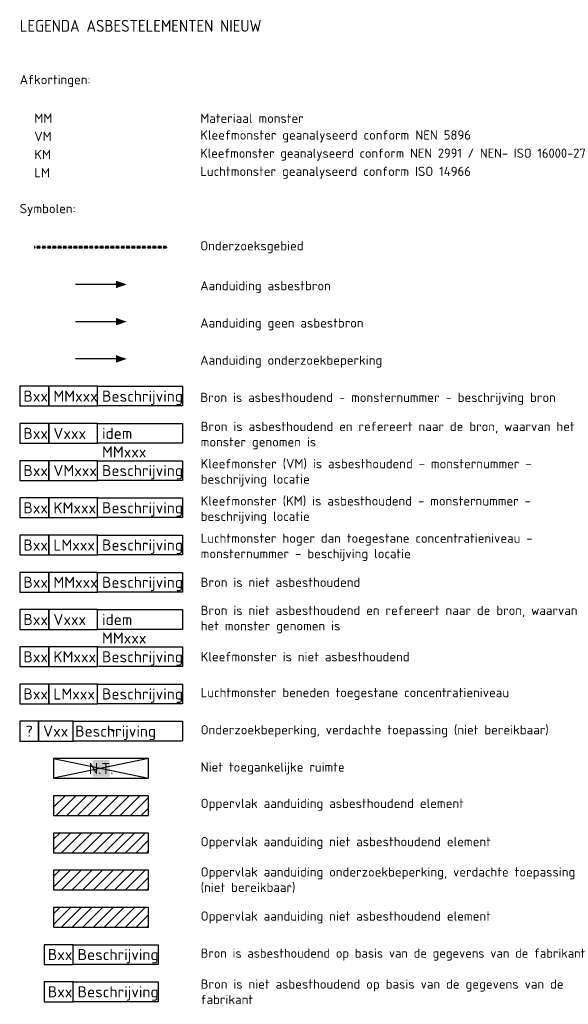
# Model space of a CAD drawing. Header units: millimetres. Extents: x 0 to 104973, y -355 to 67568.
# Tile 5 of 6: x 93412 to 104973, y -355 to 20410. Entities that reach past the tile are written whole.
import ezdxf

# ---------------------------------------------------------------- set-up
doc = ezdxf.new("R2010")
doc.units = ezdxf.units.MM
doc.linetypes.add('DASHED', pattern=[0.75, 0.5, -0.25])
doc.layers.add('Asb-legenda', color=7, linetype='Continuous')
doc.layers.add('Asb-symbool', color=7, linetype='Continuous')
doc.styles.add('GBB_ISOP', font='isocp.shx')
pattern_1 = [(45, (51685.31, 13891.84), (-112.2532, 112.2532), [])]

msp = doc.modelspace()

# ---------------------------------------------------------------- hatches: boundary and pattern name
at = {"layer": 'Asb-symbool'}
h = msp.add_hatch(dxfattribs=at)
h.set_pattern_fill('ANSI31', color=10, scale=50, style=0)
h.set_pattern_definition(pattern_1)
h.paths.add_polyline_path([(94127, 4042), (94127, 3626), (96127, 3626), (96127, 4042)])
h = msp.add_hatch(dxfattribs=at)
h.set_pattern_fill('ANSI31', color=90, scale=50, style=0)
h.set_pattern_definition(pattern_1)
h.paths.add_polyline_path([(94127, 3257), (94127, 2841), (96127, 2841), (96127, 3257)])
h = msp.add_hatch(dxfattribs=at)
h.set_pattern_fill('ANSI31', color=130, scale=50, style=0)
h.set_pattern_definition([(45, (51685.31, 13106.67), (-112.2532, 112.2532), [])])
h.paths.add_polyline_path([(94127, 2472), (94127, 2056), (96127, 2056), (96127, 2472)])
h = msp.add_hatch(dxfattribs=at)
h.set_pattern_fill('ANSI31', scale=50, style=0)
h.set_pattern_definition([(45, (51685.31, 12321.51), (-112.2532, 112.2532), [])])
h.paths.add_polyline_path([(94127, 1687), (94127, 1271), (96127, 1271), (96127, 1687)])

# ---------------------------------------------------------------- linework, layer by layer
at = {"color": 4, "linetype": 'DASHED', "lineweight": 60, "ltscale": 10, "true_color": 0x02e0ff}
msp.add_lwpolyline([(93719, 15612), (96536, 15612)], dxfattribs=at)
at = {"color": 10, "lineweight": 30}
msp.add_lwpolyline([(95443, 14827), (94586, 14827)], dxfattribs=at)
at = {"color": 90, "lineweight": 30}
msp.add_lwpolyline([(95443, 14041), (94586, 14041)], dxfattribs=at)
at = {"color": 130, "lineweight": 30}
msp.add_lwpolyline([(95443, 13256), (94586, 13256)], dxfattribs=at)
at = {"color": 10}
for points in [[(94025, 12679), (93412, 12679), (93412, 12263), (94025, 12263)], [(95053, 12679), (94025, 12679), (94025, 12263), (95053, 12263)], [(95053, 12679), (96842, 12679), (96842, 12263), (95053, 12263)], [(94025, 11894), (93412, 11894), (93412, 11478), (94025, 11478)], [(95053, 11894), (94025, 11894), (94025, 11478), (95053, 11478)], [(95053, 11894), (96842, 11894), (96842, 11478), (95053, 11478)], [(94025, 11109), (93412, 11109), (93412, 10693), (94025, 10693)], [(95053, 11109), (94025, 11109), (94025, 10693), (95053, 10693)], [(95053, 11109), (96842, 11109), (96842, 10693), (95053, 10693)], [(94025, 10324), (93412, 10324), (93412, 9908), (94025, 9908)], [(95053, 10324), (94025, 10324), (94025, 9908), (95053, 9908)], [(95053, 10324), (96842, 10324), (96842, 9908), (95053, 9908)], [(94025, 9538), (93412, 9538), (93412, 9122), (94025, 9122)], [(95053, 9538), (94025, 9538), (94025, 9122), (95053, 9122)], [(95053, 9538), (96842, 9538), (96842, 9122), (95053, 9122)]]:
    msp.add_lwpolyline(points, close=True, dxfattribs=at)
at = {"color": 90}
for points in [[(94025, 8753), (93412, 8753), (93412, 8337), (94025, 8337)], [(95053, 8753), (94025, 8753), (94025, 8337), (95053, 8337)], [(95053, 8753), (96842, 8753), (96842, 8337), (95053, 8337)], [(94025, 7968), (93412, 7968), (93412, 7552), (94025, 7552)], [(95053, 7968), (94025, 7968), (94025, 7552), (95053, 7552)], [(95053, 7968), (96842, 7968), (96842, 7552), (95053, 7552)], [(94025, 7183), (93412, 7183), (93412, 6767), (94025, 6767)], [(95053, 7183), (94025, 7183), (94025, 6767), (95053, 6767)], [(95053, 7183), (96842, 7183), (96842, 6767), (95053, 6767)], [(94025, 6398), (93412, 6398), (93412, 5982), (94025, 5982)], [(95053, 6398), (94025, 6398), (94025, 5982), (95053, 5982)], [(95053, 6398), (96842, 6398), (96842, 5982), (95053, 5982)], [(94539, 902), (93926, 902), (93926, 486), (94539, 486)], [(94539, 902), (96328, 902), (96328, 486), (94539, 486)], [(94539, 116), (93926, 116), (93926, -300), (94539, -300)], [(94539, 116), (96328, 116), (96328, -300), (94539, -300)]]:
    msp.add_lwpolyline(points, close=True, dxfattribs=at)
at = {"color": 130}
for points in [[(93810, 5613), (93412, 5613), (93412, 5197), (93810, 5197)], [(94538, 5613), (93810, 5613), (93810, 5197), (94538, 5197)], [(94538, 5613), (96842, 5613), (96842, 5197), (94538, 5197)]]:
    msp.add_lwpolyline(points, close=True, dxfattribs=at)
msp.add_lwpolyline([(95412, 5413), (95345, 5413)], dxfattribs=at)
at = {"color": 10}
for points in [[(94127, 4827), (96127, 4411)], [(96127, 4827), (94127, 4411)]]:
    msp.add_lwpolyline(points, dxfattribs=at)
at = {"layer": 'Asb-symbool', "color": 10}
msp.add_lwpolyline([(95668, 14827, 0, 156, 0), (95443, 14827, 156, 156, 0)], format="xyseb", dxfattribs=at)
at = {"layer": 'Asb-symbool', "color": 90}
msp.add_lwpolyline([(95668, 14041, 0, 156, 0), (95443, 14041, 156, 156, 0)], format="xyseb", dxfattribs=at)
at = {"layer": 'Asb-symbool', "color": 130}
msp.add_lwpolyline([(95668, 13256, 0, 156, 0), (95443, 13256, 156, 156, 0)], format="xyseb", dxfattribs=at)
at = {"layer": 'Asb-symbool', "flags": 128}
for points in [[(94127, 4827), (94127, 4411), (96127, 4411), (96127, 4827)], [(94127, 4042), (94127, 3626), (96127, 3626), (96127, 4042)], [(94127, 3257), (94127, 2841), (96127, 2841), (96127, 3257)], [(94127, 2472), (94127, 2056), (96127, 2056), (96127, 2472)], [(94127, 1687), (94127, 1271), (96127, 1271), (96127, 1687)]]:
    msp.add_lwpolyline(points, close=True, dxfattribs=at)

# ---------------------------------------------------------------- texts
at = {"layer": 'Asb-legenda', "color": 3, "insert": (93412, 20405), "char_height": 250, "width": 4852.24, "attachment_point": 1, "style": 'GBB_ISOP'}
msp.add_mtext('LEGENDA ASBESTELEMENTEN NIEUW', dxfattribs=at)
at = {"layer": 'Asb-legenda', "attachment_point": 4}
for s, insert, char_height, width in [('\\pxt37;{\\fISOCPEUR|b0|i0|c0|p34;Afkortingen:}', (93412, 19116), 195.31, 1216.13), ('\\pxt37;{\\fISOCPEUR|b0|i0|c0|p34;MM}', (93719, 18331), 195.31, 1216.13), ('\\pxt37;{\\fISOCPEUR|b0|i0|c0|p34;Materiaal monster}', (97217, 18331), 195.31, 8100), ('\\pxt37;{\\fISOCPEUR|b0|i0|c0|p34;Kleefmonster geanalyseerd conform NEN 5896}', (97217, 17948), 195.31, 8100), ('\\pxt37;{\\fISOCPEUR|b0|i0|c0|p34;VM}', (93719, 17948), 195.31, 1216.13), ('\\pxt37;{\\fISOCPEUR|b0|i0|c0|p34;KM}', (93719, 17565), 195.31, 1216.13), ('\\pxt37;{\\fISOCPEUR|b0|i0|c0|p34;Kleefmonster geanalyseerd conform NEN 2991 / NEN- ISO 16000-27}', (97217, 17565), 195.31, 8100), ('\\pxt37;{\\fISOCPEUR|b0|i0|c0|p34;LM}', (93719, 17182), 195.31, 1216.13), ('\\pxt37;{\\fISOCPEUR|b0|i0|c0|p34;Luchtmonster geanalyseerd conform ISO 14966}', (97217, 17182), 195.31, 8100), ('\\pxt37;{\\fISOCPEUR|b0|i0|c0|p34;Symbolen:}', (93412, 16397), 195.31, 1216.13), ('\\pxt37;{\\fISOCPEUR|b0|i0|c0|p34;Onderzoeksgebied}', (97217, 15612), 195.31, 8100), ('\\pxt37;{\\fISOCPEUR|b0|i0|c0|p34;Aanduiding asbestbron}', (97217, 14770), 195.31, 8100), ('\\pxt37;{\\fISOCPEUR|b0|i0|c0|p34;Aanduiding geen asbestbron}', (97217, 13985), 195.31, 8100), ('\\pxt37;{\\fISOCPEUR|b0|i0|c0|p34;Aanduiding onderzoekbeperking}', (97217, 13200), 195.31, 8100), ('\\pxt37;{\\fISOCPEUR|b0|i0|c0|p34;Bron is asbesthoudend - monsternummer - beschrijving bron}', (97217, 12415), 195.31, 8100), ('{\\fISOCPEUR|b0|i0|c0|p34;Bron is asbesthoudend en refereert naar de bron, waarvan het monster genomen is}', (97225, 11639), 195.313, 8100), ('{\\fISOCPEUR|b0|i0|c0|p34;Kleefmonster (VM) is asbesthoudend - monsternummer - beschrijving locatie}', (97225, 10854), 195.31, 8100), ('{\\fISOCPEUR|b0|i0|c0|p34;Kleefmonster (KM) is asbesthoudend - monsternummer - beschrijving locatie}', (97225, 10069), 195.31, 8100), ('{\\fISOCPEUR|b0|i0|c0|p34;Luchtmonster hoger dan toegestane concentratieniveau - monsternummer - beschijving locatie}', (97225, 9283), 195.313, 8100), ('{\\fISOCPEUR|b0|i0|c0|p34;Bron is niet asbesthoudend}', (97225, 8545), 195.31, 8100), ('{\\fISOCPEUR|b0|i0|c0|p34;Bron is niet asbesthoudend en refereert naar de bron, waarvan het monster genomen is}', (97225, 7760), 195.313, 8100), ('{\\fISOCPEUR|b0|i0|c0|p34;Kleefmonster is niet asbesthoudend}', (97225, 6975), 195.31, 8100), ('{\\fISOCPEUR|b0|i0|c0|p34;Luchtmonster beneden toegestane concentratieniveau}', (97225, 6190), 195.31, 8100), ('{\\fISOCPEUR|b0|i0|c0|p34;Onderzoekbeperking, verdachte toepassing (niet bereikbaar)}', (97225, 5405), 195.31, 8100), ('{\\fISOCPEUR|b0|i0|c0|p34;Niet toegankelijke ruimte}', (97225, 4619), 195.31, 8100), ('{\\fISOCPEUR|b0|i0|c0|p34;Oppervlak aanduiding asbesthoudend element}', (97225, 3853), 195.31, 8100), ('{\\fISOCPEUR|b0|i0|c0|p34;Oppervlak aanduiding niet asbesthoudend element}', (97225, 3046), 195.31, 8100), ('{\\fISOCPEUR|b0|i0|c0|p34;Oppervlak aanduiding onderzoekbeperking, verdachte toepassing (niet bereikbaar)}', (97225, 2264), 195.313, 8100), ('{\\fISOCPEUR|b0|i0|c0|p34;Oppervlak aanduiding niet asbesthoudend element}', (97225, 1476), 195.31, 8100), ('{\\fISOCPEUR|b0|i0|c0|p34;Bron is asbesthoudend op basis van de gegevens van de fabrikant}', (97225, 694), 195.31, 8100), ('{\\fISOCPEUR|b0|i0|c0|p34;Bron is niet asbesthoudend op basis van de gegevens van de fabrikant}', (97225, -92), 195.31, 8100)]:
    msp.add_mtext(s, dxfattribs=dict(at, insert=insert, char_height=char_height, width=width))
at = {"layer": 'Asb-symbool', "color": 10, "char_height": 234.38, "attachment_point": 1}
for s, insert, width in [('{\\fISOCPEUR|b0|i0|c0|p34;Bxx}', (93489, 12588), 244.37), ('{\\fISOCPEUR|b0|i0|c0|p34;MMxxx}', (94121, 12588), 244.37), ('{\\fISOCPEUR|b0|i0|c0|p34;Beschrijving}', (95146, 12588), 244.37), ('{\\fISOCPEUR|b0|i0|c0|p34;Bxx}', (93489, 11803), 244.37), ('{\\fISOCPEUR|b0|i0|c0|p34;Vxxx}', (94121, 11803), 244.37), ('{\\fISOCPEUR|b0|i0|c0|p34;idem MMxxx}', (95146, 11803), 1622.4), ('{\\fISOCPEUR|b0|i0|c0|p34;Bxx}', (93489, 11018), 244.37), ('{\\fISOCPEUR|b0|i0|c0|p34;VMxxx}', (94121, 11018), 244.37), ('{\\fISOCPEUR|b0|i0|c0|p34;Beschrijving}', (95146, 11018), 244.37), ('{\\fISOCPEUR|b0|i0|c0|p34;Bxx}', (93489, 10233), 244.37), ('{\\fISOCPEUR|b0|i0|c0|p34;KMxxx}', (94121, 10233), 244.37), ('{\\fISOCPEUR|b0|i0|c0|p34;Beschrijving}', (95146, 10233), 244.37), ('{\\fISOCPEUR|b0|i0|c0|p34;Bxx}', (93489, 9448), 244.37), ('{\\fISOCPEUR|b0|i0|c0|p34;LMxxx}', (94121, 9448), 244.37), ('{\\fISOCPEUR|b0|i0|c0|p34;Beschrijving}', (95146, 9448), 244.37)]:
    msp.add_mtext(s, dxfattribs=dict(at, insert=insert, width=width))
at = {"layer": 'Asb-symbool', "color": 90, "char_height": 234.38, "attachment_point": 1}
for s, insert, width in [('{\\fISOCPEUR|b0|i0|c0|p34;Bxx}', (93489, 8662), 244.37), ('{\\fISOCPEUR|b0|i0|c0|p34;MMxxx}', (94121, 8662), 244.37), ('{\\fISOCPEUR|b0|i0|c0|p34;Beschrijving}', (95146, 8662), 244.37), ('{\\fISOCPEUR|b0|i0|c0|p34;idem MMxxx}', (95146, 7877), 1622.4), ('{\\fISOCPEUR|b0|i0|c0|p34;Bxx}', (93489, 7877), 244.37), ('{\\fISOCPEUR|b0|i0|c0|p34;Vxxx}', (94121, 7877), 244.37), ('{\\fISOCPEUR|b0|i0|c0|p34;Bxx}', (93489, 7092), 244.37), ('{\\fISOCPEUR|b0|i0|c0|p34;KMxxx}', (94121, 7092), 244.37), ('{\\fISOCPEUR|b0|i0|c0|p34;Beschrijving}', (95146, 7092), 244.37), ('{\\fISOCPEUR|b0|i0|c0|p34;Bxx}', (93489, 6307), 244.37), ('{\\fISOCPEUR|b0|i0|c0|p34;LMxxx}', (94121, 6307), 244.37), ('{\\fISOCPEUR|b0|i0|c0|p34;Beschrijving}', (95146, 6307), 244.37), ('{\\fISOCPEUR|b0|i0|c0|p34;Beschrijving}', (94632, 811), 244.37), ('{\\fISOCPEUR|b0|i0|c0|p34;Bxx}', (94003, 811), 244.37), ('{\\fISOCPEUR|b0|i0|c0|p34;Bxx}', (94003, 26), 244.37), ('{\\fISOCPEUR|b0|i0|c0|p34;Beschrijving}', (94632, 26), 244.37)]:
    msp.add_mtext(s, dxfattribs=dict(at, insert=insert, width=width))
at = {"layer": 'Asb-symbool', "color": 130, "char_height": 234.38, "width": 244.37, "attachment_point": 2}
for s, insert in [('{\\fISOCPEUR|b0|i0|c0|p34;?}', (93611, 5522)), ('{\\fISOCPEUR|b0|i0|c0|p34;Vxx}', (94170, 5522)), ('{\\fISOCPEUR|b0|i0|c0|p34;Beschrijving}', (95433, 5522))]:
    msp.add_mtext(s, dxfattribs=dict(at, insert=insert))
at = {"layer": 'Asb-symbool', "insert": (95127, 4619), "char_height": 234.38, "width": 244.37, "attachment_point": 5, "bg_fill": 1, "box_fill_scale": 1.25, "bg_fill_color": 256, "bg_fill_true_color": 16054516, "bg_fill_transparency": 0}
msp.add_mtext('{\\fISOCPEUR|b0|i0|c0|p34;N.T.}', dxfattribs=at)

doc.saveas('drawing.dxf')
